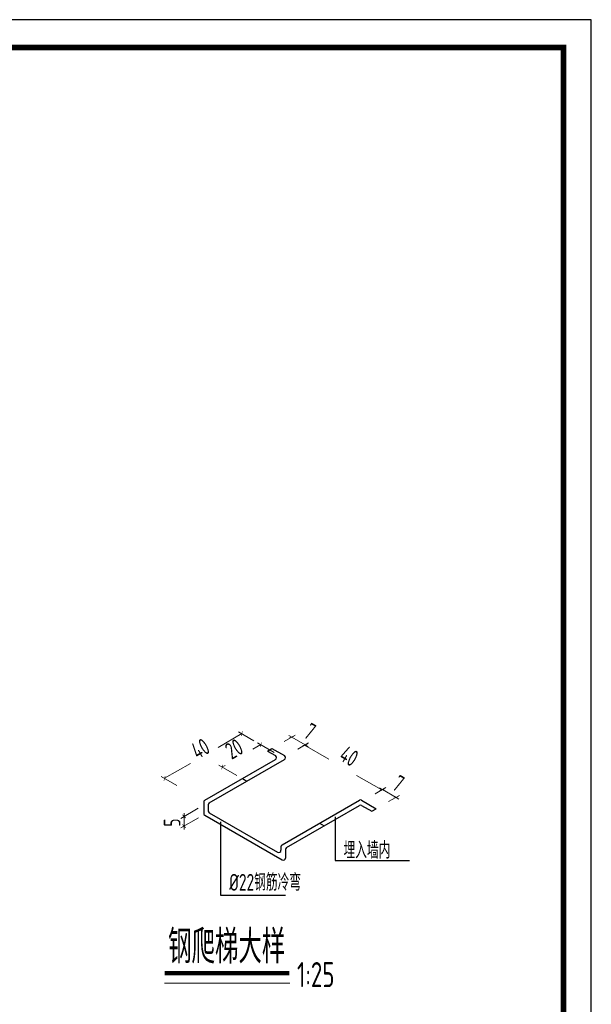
# Model space of a CAD drawing. Header units: millimetres. Extents: x 65530 to 130460, y -103607 to -18875.
# Tile 26 of 75: x 93594 to 94619, y -78824 to -77060. Entities that reach past the tile are written whole.
import ezdxf

# ---------------------------------------------------------------- set-up
doc = ezdxf.new("R2010")
doc.units = ezdxf.units.MM
doc.header["$LTSCALE"] = 0.5
doc.layers.add('GPSCOMMON', color=7, linetype='Continuous')
doc.layers.add('标注线', color=4, linetype='Continuous', lineweight=13)
doc.styles.add('HzTxt', font='tssdeng.shx', dxfattribs={"width": 0.7, "bigfont": 'hztxt.shx'})
doc.dimstyles.new('75', dxfattribs={"dimtxt": 45, "dimasz": 12, "dimexe": 12, "dimexo": 12, "dimgap": 15, "dimtad": 1, "dimdec": 0, "dimlfac": 0.5, "dimtxsty": 'HzTxt', "dimblk": 'ARCHTICK', "dimcen": 2.5, "dimclrd": 256, "dimclre": 256, "dimclrt": 256, "dimadec": 0, "dimazin": 0, "dimtfac": 1, "dimtdec": 0, "dimtmove": 2, "dimatfit": 2, "dimfxl": 0, "dimlwd": -1, "dimlwe": -1, "dimarcsym": 0})

# ---------------------------------------------------------------- blocks, each defined once
blk = doc.blocks.new('_ArchTick')
at = {"color": 0, "linetype": 'ByBlock', "const_width": 0.15}
blk.add_lwpolyline([(-0.5, -0.5), (0.5, 0.5)], dxfattribs=at)
blk = doc.blocks.new('*D595')
at = {"layer": 'Defpoints', "color": 0}
for p in [(94026.4, -78358.4), (94060.4, -78378.1), (93993.1, -78419.2)]:
    blk.add_point(p, dxfattribs=at)
at = {"layer": '标注线'}
for p, q in [((94050.4, -78372.3), (94020.4, -78355)), ((94026.4, -78358.4), (94011.9, -78366.8)), ((93983.1, -78413.5), (93951.1, -78395)), ((93957.1, -78398.4), (93962.2, -78395.5))]:
    blk.add_line(p, q, dxfattribs=at)
at = {"layer": '标注线', "xscale": 6, "yscale": 6, "zscale": 6}
for p, rotation in [((94026.4, -78358.4), 29.99999990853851), ((93957.1, -78398.4), 209.9999999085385)]:
    blk.add_blockref('_ArchTick', p, dxfattribs=dict(at, rotation=rotation))
at = {"layer": '标注线', "insert": (93978.3, -78366), "char_height": 30, "attachment_point": 5, "rotation": 30, "style": 'HzTxt'}
blk.add_mtext('20', dxfattribs=at)
blk = doc.blocks.new('*D596')
at = {"layer": 'Defpoints', "color": 0}
for p in [(94058.2, -78358.3), (94082.4, -78372.3), (94105.8, -78358.8)]:
    blk.add_point(p, dxfattribs=at)
at = {"layer": '标注线'}
for p, q in [((94068.2, -78352.5), (94087.6, -78341.3)), ((94081.6, -78344.8), (94076.4, -78341.8)), ((94081.6, -78344.8), (94105.8, -78358.8)), ((94092.4, -78366.5), (94111.8, -78355.3)), ((94105.8, -78358.8), (94111, -78361.8))]:
    blk.add_line(p, q, dxfattribs=at)
at = {"layer": '标注线', "xscale": 6, "yscale": 6, "zscale": 6}
for p, rotation in [((94081.6, -78344.8), 329.9999999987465), ((94105.8, -78358.8), 149.9999999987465)]:
    blk.add_blockref('_ArchTick', p, dxfattribs=dict(at, rotation=rotation))
at = {"layer": '标注线', "insert": (94114.3, -78334.6), "char_height": 30, "attachment_point": 5, "rotation": 330, "style": 'HzTxt'}
blk.add_mtext('7', dxfattribs=at)
blk = doc.blocks.new('*D597')
at = {"layer": 'Defpoints', "color": 0}
for p in [(93992.2, -78338.7), (94024, -78357), (93885.4, -78437)]:
    blk.add_point(p, dxfattribs=at)
at = {"layer": '标注线'}
for p, q in [((93992.2, -78338.7), (93949.6, -78363.3)), ((94014, -78351.3), (93986.2, -78335.3)), ((93853.7, -78418.7), (93899.9, -78392)), ((93875.4, -78431.3), (93847.7, -78415.3))]:
    blk.add_line(p, q, dxfattribs=at)
at = {"layer": '标注线', "xscale": 6, "yscale": 6, "zscale": 6}
for p, rotation in [((93992.2, -78338.7), 30.00000000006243), ((93853.7, -78418.7), 210.0000000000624)]:
    blk.add_blockref('_ArchTick', p, dxfattribs=dict(at, rotation=rotation))
at = {"layer": '标注线', "insert": (93917.8, -78365.6), "char_height": 30, "attachment_point": 5, "rotation": 30, "style": 'HzTxt'}
blk.add_mtext('40', dxfattribs=at)
blk = doc.blocks.new('*D598')
at = {"layer": 'Defpoints', "color": 0}
for p in [(94082.4, -78372.3), (94243, -78439.6), (94221, -78452.3)]:
    blk.add_point(p, dxfattribs=at)
at = {"layer": '标注线'}
for p, q in [((94092.4, -78366.5), (94110.5, -78356.1)), ((94104.5, -78359.6), (94147.9, -78384.7)), ((94243, -78439.6), (94197.7, -78413.4)), ((94231, -78446.5), (94249, -78436.1))]:
    blk.add_line(p, q, dxfattribs=at)
at = {"layer": '标注线', "xscale": 6, "yscale": 6, "zscale": 6}
for p, rotation in [((94104.5, -78359.6), 150.0000000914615), ((94243, -78439.6), 330.0000000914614)]:
    blk.add_blockref('_ArchTick', p, dxfattribs=dict(at, rotation=rotation))
at = {"layer": '标注线', "insert": (94184.4, -78379), "char_height": 30, "attachment_point": 5, "rotation": 330, "style": 'HzTxt'}
blk.add_mtext('40', dxfattribs=at)
blk = doc.blocks.new('*D599')
at = {"layer": 'Defpoints', "color": 0}
for p in [(93923.8, -78466.6), (93924.4, -78483.5), (93888.6, -78504.2)]:
    blk.add_point(p, dxfattribs=at)
at = {"layer": '标注线'}
for p, q in [((93913.8, -78472.4), (93882.6, -78490.4)), ((93888.6, -78486.9), (93888.6, -78480.9)), ((93914.4, -78489.3), (93882.6, -78507.7)), ((93888.6, -78486.9), (93888.6, -78504.2)), ((93888.6, -78504.2), (93888.6, -78510.2))]:
    blk.add_line(p, q, dxfattribs=at)
at = {"layer": '标注线', "xscale": 6, "yscale": 6, "zscale": 6}
for p, rotation in [((93888.6, -78486.9), 270), ((93888.6, -78504.2), 90)]:
    blk.add_blockref('_ArchTick', p, dxfattribs=dict(at, rotation=rotation))
at = {"layer": '标注线', "insert": (93867.2, -78498), "char_height": 30, "attachment_point": 5, "rotation": 90, "style": 'HzTxt'}
blk.add_mtext('5', dxfattribs=at)
blk = doc.blocks.new('*D600')
at = {"layer": 'Defpoints', "color": 0}
for p in [(94221, -78452.3), (94268.7, -78452.8), (94245.2, -78466.3)]:
    blk.add_point(p, dxfattribs=at)
at = {"layer": '标注线'}
for p, q in [((94231, -78446.5), (94250.4, -78435.3)), ((94244.4, -78438.8), (94239.2, -78435.8)), ((94244.4, -78438.8), (94268.7, -78452.8)), ((94255.2, -78460.5), (94274.7, -78449.3)), ((94268.7, -78452.8), (94273.9, -78455.8))]:
    blk.add_line(p, q, dxfattribs=at)
at = {"layer": '标注线', "xscale": 6, "yscale": 6, "zscale": 6}
for p, rotation in [((94244.4, -78438.8), 330.0000000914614), ((94268.7, -78452.8), 150.0000000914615)]:
    blk.add_blockref('_ArchTick', p, dxfattribs=dict(at, rotation=rotation))
at = {"layer": '标注线', "insert": (94272.9, -78427.9), "char_height": 30, "attachment_point": 5, "rotation": 330, "style": 'HzTxt'}
blk.add_mtext('7', dxfattribs=at)

msp = doc.modelspace()

# ---------------------------------------------------------------- linework, layer by layer
at = {"linetype": 'Continuous'}
for p, q in [((94038.15, -78369.85), (94046.15, -78365.23)), ((94038.15, -78369.85), (94052.4, -78378.07)), ((94046.15, -78365.23), (94068.4, -78378.07)), ((93933.84, -78462.69), (94068.4, -78385)), ((93993.12, -78419.23), (94001.12, -78423.85)), ((93923.84, -78461.54), (93923.84, -78481.54)), ((94064.4, -78538.07), (94202.97, -78458.07)), ((94206.97, -78458.07), (94233.21, -78473.23)), ((93931.84, -78466.16), (93931.84, -78476.92)), ((93933.84, -78480.38), (94056.4, -78551.15)), ((94072.4, -78542.69), (94202.97, -78467.31)), ((94206.97, -78467.31), (94225.21, -78477.85)), ((94225.21, -78477.85), (94233.21, -78473.23)), ((93925.84, -78485), (94064.4, -78565)), ((93954.05, -78496.68), (93954.05, -78628.01)), ((94131.68, -78499.23), (94139.68, -78503.85)), ((94159.76, -78487.64), (94159.76, -78566.09)), ((94062.4, -78541.54), (94062.4, -78547.68)), ((94070.4, -78546.16), (94070.4, -78561.54)), ((94159.76, -78566.09), (94293.06, -78566.09)), ((93954.05, -78628.01), (94070.57, -78628.01))]:
    msp.add_line(p, q, dxfattribs=at)
msp.add_lwpolyline([(90418.76, -80029.87), (94618.76, -80029.87), (94618.76, -77059.87), (90418.76, -77059.87)], close=True)
at = {"const_width": 10}
msp.add_lwpolyline([(90668.76, -77109.87), (94568.76, -77109.87), (94568.76, -79979.87), (90668.76, -79979.87), (90668.76, -77109.87)], dxfattribs=at)
at = {"linetype": 'Continuous'}
for centre, start, end in [((94050.4, -78381.54), 300, 60), ((94066.4, -78381.54), 300, 60), ((93927.84, -78461.54), 120, 180), ((93935.84, -78466.16), 120, 180), ((94204.97, -78461.54), 60, 120), ((93927.84, -78481.54), 180, 240), ((93935.84, -78476.92), 180, 240), ((94204.97, -78470.78), 60, 120), ((94058.4, -78547.68), 240, 0), ((94066.4, -78541.54), 120, 180), ((94074.4, -78546.16), 120, 180), ((94066.4, -78561.54), 240, 0)]:
    msp.add_arc(centre, 4, start, end, dxfattribs=at)
at = {"layer": 'GPSCOMMON', "lineweight": -3}
msp.add_line((93925.84, -78458.07), (94052.4, -78385), dxfattribs=at)
at = {"layer": '标注线'}
msp.add_line((93853.61, -78785.93), (94078.3, -78785.93), dxfattribs=at)
at = {"layer": '标注线', "const_width": 8}
msp.add_lwpolyline([(93854.12, -78767.84), (94077.28, -78767.84)], dxfattribs=at)

# ---------------------------------------------------------------- texts
at = {"layer": '标注线', "style": 'HzTxt', "width": 0.7}
for s, height, p in [('埋入墙内', 30, (94174.52, -78562.5)), ('%%C22钢筋冷弯', 30, (93969.6, -78619.95)), ('钢爬梯大样', 60, (93860.05, -78750.43)), ('1:25', 45, (94091.11, -78792.78))]:
    msp.add_text(s, height=height, dxfattribs=at).set_placement(p)

# ---------------------------------------------------------------- dimensions: what is measured, and where the dimension line sits
at = {"layer": '标注线'}
for base, p1, p2, angle, text, picture, middle, dimtype in [((94105.81, -78358.78), (94058.15, -78358.3), (94082.4, -78372.3), 330, '7', '*D596', (94114.32, -78334.57), 161), ((93992.23, -78338.71), (93885.39, -78437.03), (94023.96, -78357.03), 30, '40', '*D597', (93917.79, -78365.64), 161), ((94026.4, -78358.44), (93993.12, -78419.23), (94060.4, -78378.07), 210, '20', '*D595', (93978.27, -78365.96), 160), ((94243.03, -78439.56), (94082.4, -78372.3), (94220.97, -78452.3), 150, '40', '*D598', (94184.41, -78378.96), 160), ((94268.66, -78452.76), (94220.97, -78452.3), (94245.21, -78466.3), 150, '7', '*D600', (94272.9, -78427.89), 160), ((93888.6, -78504.19), (93923.84, -78466.6), (93924.37, -78483.54), 90, '5', '*D599', (93867.18, -78497.96), 160)]:
    dim = msp.add_linear_dim(base=base, p1=p1, p2=p2, angle=angle, text=text, dimstyle='75', override={"dimtxt": 30, "dimasz": 6, "dimexe": 6, "dimexo": 10}, dxfattribs=at)
    dim.commit()
    dim.dimension.update_dxf_attribs({"geometry": picture, "text_midpoint": middle, "dimtype": dimtype})

doc.saveas('drawing.dxf')
